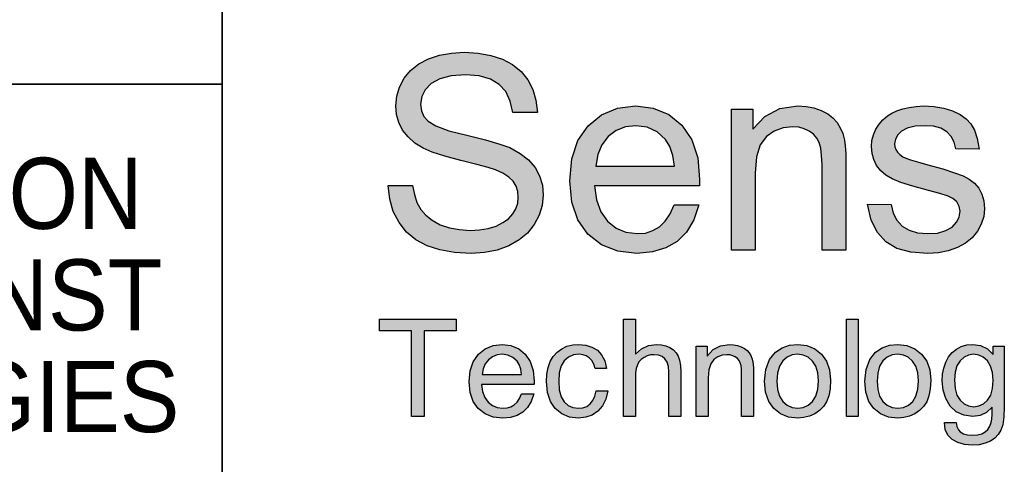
# Paper-space layout 'Sheet1' of a CAD drawing. Header units: millimetres. Extents: x 0 to 756, y -181 to 613.
# Tile 6 of 22: x 494 to 519, y 66 to 78. Entities that reach past the tile are written whole.
import ezdxf

# ---------------------------------------------------------------- set-up
doc = ezdxf.new("R2010")
doc.units = ezdxf.units.MM
doc.layers.add('SLD-0', color=7, linetype='Continuous')
doc.styles.add('SLDTEXTSTYLE1', font='SWISOP1.TTF', dxfattribs={"width": 0.94})

psp = doc.layouts.new('Sheet1')

# ---------------------------------------------------------------- hatches: boundary and pattern name
at = {"linetype": 'Continuous'}
for points in [[(506.949, 75.592), (506.984, 75.285), (506.359, 75.285), (506.299, 75.572), (506.183, 75.809), (506.016, 75.99), (505.795, 76.126), (505.507, 76.207), (505.16, 76.232), (504.802, 76.207), (504.514, 76.137), (504.298, 76.016), (504.146, 75.859), (504.056, 75.688), (504.026, 75.491), (504.051, 75.325), (504.111, 75.179), (504.217, 75.058), (504.414, 74.942), (504.741, 74.821), (505.2, 74.705), (505.674, 74.589), (506.036, 74.483), (506.288, 74.393), (506.551, 74.247), (506.762, 74.08), (506.924, 73.889), (507.039, 73.677), (507.11, 73.44), (507.13, 73.188), (507.105, 72.931), (507.029, 72.684), (506.903, 72.447), (506.732, 72.231), (506.52, 72.054), (506.258, 71.908), (505.966, 71.797), (505.648, 71.737), (505.311, 71.711), (504.887, 71.737), (504.514, 71.802), (504.192, 71.908), (503.91, 72.059), (503.673, 72.256), (503.481, 72.493), (503.335, 72.775), (503.244, 73.087), (503.209, 73.435), (503.824, 73.435), (503.869, 73.203), (503.935, 73.002), (504.031, 72.825), (504.157, 72.679), (504.318, 72.553), (504.524, 72.442), (504.756, 72.362), (505.008, 72.316), (505.28, 72.296), (505.517, 72.311), (505.739, 72.346), (505.941, 72.407), (506.112, 72.493), (506.253, 72.593), (506.364, 72.714), (506.44, 72.845), (506.485, 72.987), (506.5, 73.133), (506.49, 73.284), (506.445, 73.415), (506.369, 73.541), (506.258, 73.647), (506.112, 73.743), (505.926, 73.828), (505.739, 73.889), (505.447, 73.969), (505.049, 74.07), (504.64, 74.176), (504.323, 74.277), (504.096, 74.378), (503.884, 74.509), (503.708, 74.665), (503.572, 74.836), (503.476, 75.028), (503.416, 75.229), (503.401, 75.446), (503.421, 75.693), (503.491, 75.925), (503.612, 76.147), (503.774, 76.343), (503.98, 76.51), (504.227, 76.636), (504.509, 76.731), (504.812, 76.787), (505.134, 76.807), (505.482, 76.787), (505.805, 76.726), (506.097, 76.63), (506.354, 76.494), (506.571, 76.318), (506.742, 76.111), (506.868, 75.864)], [(512.503, 71.797), (511.899, 71.797), (511.899, 75.365), (512.443, 75.365), (512.443, 74.856), (512.745, 75.184), (513.123, 75.381), (513.577, 75.446), (513.789, 75.431), (513.985, 75.396), (514.172, 75.33), (514.338, 75.244), (514.469, 75.144), (514.575, 75.028), (514.655, 74.892), (514.716, 74.746), (514.761, 74.579), (514.781, 74.438), (514.791, 74.242), (514.797, 73.99), (514.797, 71.797), (514.192, 71.797), (514.192, 73.969), (514.182, 74.191), (514.161, 74.378), (514.121, 74.519), (514.061, 74.635), (513.98, 74.73), (513.869, 74.811), (513.743, 74.872), (513.602, 74.912), (513.451, 74.922), (513.204, 74.897), (512.982, 74.811), (512.786, 74.675), (512.629, 74.463), (512.534, 74.156), (512.503, 73.748)], [(518.125, 74.62), (518.171, 74.357), (517.581, 74.362), (517.536, 74.534), (517.46, 74.675), (517.349, 74.796), (517.198, 74.882), (517.017, 74.932), (516.8, 74.947), (516.548, 74.932), (516.351, 74.887), (516.205, 74.811), (516.109, 74.715), (516.049, 74.604), (516.029, 74.488), (516.039, 74.413), (516.059, 74.342), (516.104, 74.277), (516.16, 74.216), (516.24, 74.161), (516.336, 74.116), (516.432, 74.085), (516.613, 74.03), (516.87, 73.959), (517.254, 73.853), (517.551, 73.758), (517.763, 73.682), (517.919, 73.596), (518.055, 73.491), (518.161, 73.365), (518.241, 73.213), (518.292, 73.042), (518.307, 72.845), (518.287, 72.649), (518.226, 72.457), (518.13, 72.276), (517.994, 72.11), (517.823, 71.974), (517.621, 71.863), (517.39, 71.782), (517.138, 71.732), (516.87, 71.716), (516.442, 71.747), (516.089, 71.842), (515.807, 72.004), (515.595, 72.241), (515.439, 72.558), (515.343, 72.961), (515.943, 72.956), (515.994, 72.735), (516.089, 72.553), (516.22, 72.407), (516.397, 72.301), (516.608, 72.236), (516.865, 72.215), (517.117, 72.231), (517.324, 72.291), (517.485, 72.382), (517.596, 72.503), (517.662, 72.634), (517.687, 72.78), (517.667, 72.906), (517.606, 73.017), (517.506, 73.102), (517.385, 73.163), (517.178, 73.228), (516.891, 73.309), (516.492, 73.415), (516.185, 73.511), (515.968, 73.601), (515.807, 73.692), (515.681, 73.803), (515.575, 73.939), (515.505, 74.09), (515.459, 74.247), (515.444, 74.418), (515.454, 74.574), (515.495, 74.72), (515.555, 74.861), (515.636, 74.987), (515.731, 75.098), (515.852, 75.194), (515.958, 75.265), (516.084, 75.32), (516.235, 75.37), (516.402, 75.411), (516.573, 75.436), (516.76, 75.446), (517.027, 75.431), (517.274, 75.391), (517.495, 75.325), (517.687, 75.234), (517.843, 75.124), (517.964, 74.998), (518.055, 74.836)], [(504.93, 69.758), (504.119, 69.758), (504.119, 67.586), (503.794, 67.586), (503.794, 69.758), (502.982, 69.758), (502.982, 70.048), (504.93, 70.048)], [(509.465, 68.564), (509.465, 67.586), (509.163, 67.586), (509.163, 70.048), (509.465, 70.048), (509.465, 69.166), (509.619, 69.302), (509.796, 69.383), (510, 69.41), (510.126, 69.403), (510.239, 69.375), (510.342, 69.332), (510.431, 69.274), (510.501, 69.201), (510.552, 69.116), (510.587, 69.01), (510.607, 68.879), (510.615, 68.717), (510.615, 67.586), (510.312, 67.586), (510.312, 68.717), (510.302, 68.853), (510.269, 68.964), (510.214, 69.048), (510.141, 69.105), (510.048, 69.138), (509.937, 69.151), (509.849, 69.143), (509.765, 69.121), (509.685, 69.08), (509.614, 69.03), (509.556, 68.967), (509.516, 68.891), (509.488, 68.803), (509.471, 68.692)], [(514.808, 70.048), (515.11, 70.048), (515.11, 67.586), (514.808, 67.586)], [(508.689, 68.992), (508.737, 68.803), (508.445, 68.801), (508.41, 68.911), (508.359, 69), (508.296, 69.07), (508.221, 69.121), (508.135, 69.151), (508.039, 69.161), (507.896, 69.143), (507.772, 69.088), (507.666, 68.997), (507.588, 68.866), (507.54, 68.695), (507.525, 68.481), (507.54, 68.261), (507.586, 68.087), (507.661, 67.956), (507.762, 67.866), (507.883, 67.813), (508.022, 67.795), (508.132, 67.805), (508.233, 67.843), (508.319, 67.903), (508.389, 67.989), (508.44, 68.1), (508.47, 68.239), (508.767, 68.239), (508.717, 68.027), (508.634, 67.853), (508.518, 67.719), (508.374, 67.624), (508.211, 67.566), (508.024, 67.546), (507.797, 67.573), (507.601, 67.651), (507.437, 67.785), (507.313, 67.966), (507.238, 68.196), (507.213, 68.47), (507.225, 68.654), (507.255, 68.823), (507.308, 68.977), (507.384, 69.108), (507.482, 69.216), (507.601, 69.302), (507.734, 69.363), (507.878, 69.398), (508.027, 69.41), (508.208, 69.393), (508.367, 69.345), (508.503, 69.264), (508.611, 69.146)], [(511.312, 68.561), (511.312, 67.586), (511.009, 67.586), (511.009, 69.37), (511.281, 69.37), (511.281, 69.116), (511.433, 69.279), (511.622, 69.378), (511.848, 69.41), (511.954, 69.403), (512.052, 69.385), (512.146, 69.352), (512.229, 69.31), (512.294, 69.259), (512.347, 69.201), (512.388, 69.133), (512.418, 69.06), (512.441, 68.977), (512.451, 68.906), (512.456, 68.808), (512.458, 68.682), (512.458, 67.586), (512.156, 67.586), (512.156, 68.672), (512.151, 68.783), (512.141, 68.876), (512.121, 68.947), (512.09, 69.005), (512.05, 69.053), (511.995, 69.093), (511.932, 69.123), (511.861, 69.143), (511.785, 69.148), (511.662, 69.136), (511.551, 69.093), (511.453, 69.025), (511.375, 68.919), (511.327, 68.765)]]:
    psp.add_hatch(color=7, dxfattribs=at).paths.add_polyline_path(points, flags=0)
h = psp.add_hatch(color=7, dxfattribs=at)
h.paths.add_polyline_path([(511.091, 73.491), (511.091, 73.425), (508.43, 73.425), (508.48, 73.067), (508.591, 72.765), (508.763, 72.528), (508.979, 72.352), (509.226, 72.251), (509.509, 72.215), (509.72, 72.231), (509.907, 72.291), (510.078, 72.387), (510.224, 72.528), (510.345, 72.714), (510.451, 72.946), (511.071, 72.941), (510.945, 72.563), (510.764, 72.256), (510.527, 72.019), (510.234, 71.853), (509.897, 71.752), (509.504, 71.716), (509.02, 71.772), (508.606, 71.933), (508.264, 72.2), (508.007, 72.563), (507.855, 73.012), (507.805, 73.551), (507.855, 74.105), (508.012, 74.574), (508.269, 74.947), (508.606, 75.224), (509.01, 75.391), (509.473, 75.446), (509.917, 75.391), (510.31, 75.229), (510.643, 74.957), (510.895, 74.589), (511.046, 74.131), (511.091, 73.586), (511.091, 73.546)], flags=0)
h.paths.add_polyline_path([(508.616, 74.463), (508.511, 74.216), (508.465, 73.924), (510.456, 73.924), (510.411, 74.196), (510.335, 74.423), (510.229, 74.599), (510.018, 74.791), (509.766, 74.907), (509.478, 74.947), (509.216, 74.917), (508.979, 74.826), (508.778, 74.67)], flags=0)
h = psp.add_hatch(color=7, dxfattribs=at)
h.paths.add_polyline_path([(505.491, 69.161), (505.66, 69.3), (505.861, 69.383), (506.093, 69.41), (506.315, 69.383), (506.512, 69.302), (506.678, 69.166), (506.804, 68.982), (506.879, 68.753), (506.902, 68.481), (506.902, 68.46), (506.902, 68.433), (506.902, 68.4), (505.572, 68.4), (505.597, 68.221), (505.652, 68.07), (505.738, 67.951), (505.846, 67.863), (505.97, 67.813), (506.111, 67.795), (506.217, 67.803), (506.31, 67.833), (506.396, 67.881), (506.469, 67.951), (506.529, 68.045), (506.582, 68.16), (506.892, 68.158), (506.829, 67.969), (506.738, 67.815), (506.62, 67.697), (506.474, 67.614), (506.305, 67.563), (506.108, 67.546), (505.866, 67.573), (505.66, 67.654), (505.488, 67.788), (505.36, 67.969), (505.284, 68.193), (505.259, 68.463), (505.284, 68.74), (505.362, 68.974)], flags=0)
h.paths.add_polyline_path([(505.665, 68.919), (505.612, 68.796), (505.589, 68.649), (506.585, 68.649), (506.562, 68.785), (506.524, 68.899), (506.471, 68.987), (506.365, 69.083), (506.239, 69.141), (506.096, 69.161), (505.965, 69.146), (505.846, 69.1), (505.745, 69.022)], flags=0)
h = psp.add_hatch(color=7, dxfattribs=at)
h.paths.add_polyline_path([(512.971, 67.785), (512.843, 67.969), (512.764, 68.201), (512.739, 68.478), (512.769, 68.78), (512.863, 69.025), (513.014, 69.211), (513.18, 69.322), (513.367, 69.388), (513.576, 69.41), (513.805, 69.383), (514.007, 69.302), (514.176, 69.168), (514.307, 68.987), (514.385, 68.765), (514.41, 68.503), (514.397, 68.289), (514.365, 68.11), (514.307, 67.961), (514.229, 67.84), (514.128, 67.737), (514.007, 67.654), (513.871, 67.593), (513.727, 67.558), (513.576, 67.546), (513.341, 67.573), (513.14, 67.651)], flags=0)
h.paths.add_polyline_path([(513.198, 68.992), (513.115, 68.859), (513.067, 68.687), (513.049, 68.478), (513.067, 68.269), (513.115, 68.097), (513.198, 67.966), (513.306, 67.871), (513.432, 67.815), (513.576, 67.795), (513.717, 67.815), (513.843, 67.871), (513.951, 67.966), (514.034, 68.1), (514.082, 68.274), (514.1, 68.488), (514.082, 68.692), (514.032, 68.859), (513.949, 68.99), (513.84, 69.085), (513.717, 69.141), (513.576, 69.161), (513.432, 69.143), (513.306, 69.085)], flags=0)
h = psp.add_hatch(color=7, dxfattribs=at)
h.paths.add_polyline_path([(515.717, 69.322), (515.903, 69.388), (516.112, 69.41), (516.342, 69.383), (516.543, 69.302), (516.712, 69.168), (516.843, 68.987), (516.921, 68.765), (516.946, 68.503), (516.934, 68.289), (516.901, 68.11), (516.843, 67.961), (516.765, 67.84), (516.664, 67.737), (516.543, 67.654), (516.407, 67.593), (516.263, 67.558), (516.112, 67.546), (515.878, 67.573), (515.676, 67.651), (515.507, 67.785), (515.379, 67.969), (515.301, 68.201), (515.276, 68.478), (515.306, 68.78), (515.399, 69.025), (515.55, 69.211)], flags=0)
h.paths.add_polyline_path([(515.843, 69.085), (515.734, 68.992), (515.651, 68.859), (515.603, 68.687), (515.586, 68.478), (515.603, 68.269), (515.651, 68.097), (515.734, 67.966), (515.843, 67.871), (515.969, 67.815), (516.112, 67.795), (516.253, 67.815), (516.379, 67.871), (516.488, 67.966), (516.571, 68.1), (516.619, 68.274), (516.636, 68.488), (516.619, 68.692), (516.568, 68.859), (516.485, 68.99), (516.377, 69.085), (516.253, 69.141), (516.112, 69.161), (515.969, 69.143)], flags=0)
h = psp.add_hatch(color=7, dxfattribs=at)
h.paths.add_polyline_path([(518.528, 69.156), (518.528, 69.37), (518.808, 69.37), (518.808, 67.828), (518.798, 67.576), (518.77, 67.379), (518.722, 67.238), (518.654, 67.13), (518.566, 67.039), (518.455, 66.963), (518.322, 66.908), (518.171, 66.873), (518.002, 66.863), (517.803, 66.878), (517.631, 66.926), (517.485, 67.006), (517.377, 67.117), (517.314, 67.261), (517.296, 67.437), (517.591, 67.432), (517.609, 67.329), (517.644, 67.251), (517.692, 67.195), (517.777, 67.15), (517.878, 67.122), (517.999, 67.112), (518.13, 67.122), (518.236, 67.15), (518.324, 67.195), (518.392, 67.261), (518.443, 67.339), (518.478, 67.432), (518.491, 67.515), (518.498, 67.644), (518.501, 67.82), (518.357, 67.689), (518.193, 67.611), (518.007, 67.586), (517.78, 67.616), (517.591, 67.704), (517.437, 67.851), (517.326, 68.04), (517.258, 68.251), (517.236, 68.488), (517.246, 68.654), (517.276, 68.811), (517.329, 68.959), (517.399, 69.093), (517.488, 69.204), (517.596, 69.292), (517.719, 69.357), (517.858, 69.398), (518.009, 69.41), (518.206, 69.383), (518.38, 69.297)], flags=0)
h.paths.add_polyline_path([(518.508, 68.7), (518.46, 68.864), (518.38, 68.995), (518.276, 69.085), (518.16, 69.141), (518.029, 69.161), (517.903, 69.141), (517.788, 69.088), (517.687, 68.997), (517.609, 68.869), (517.563, 68.707), (517.546, 68.511), (517.561, 68.297), (517.609, 68.125), (517.687, 67.997), (517.788, 67.908), (517.903, 67.853), (518.034, 67.835), (518.166, 67.853), (518.284, 67.908), (518.385, 67.997), (518.463, 68.123), (518.511, 68.292), (518.526, 68.501)], flags=0)

# ---------------------------------------------------------------- linework, layer by layer
at = {"color": 7, "linetype": 'Continuous', "lineweight": 35}
for p, q in [((499, 86), (499, 10)), ((404, 76), (499, 76))]:
    psp.add_line(p, q, dxfattribs=at)
at = {"layer": 'SLD-0', "color": 7}
for p, q in [((504.812, 76.787), (505.134, 76.807)), ((505.134, 76.807), (505.482, 76.787)), ((503.98, 76.51), (504.227, 76.636)), ((504.227, 76.636), (504.509, 76.731)), ((504.509, 76.731), (504.812, 76.787)), ((505.482, 76.787), (505.805, 76.726)), ((505.805, 76.726), (506.097, 76.63)), ((506.097, 76.63), (506.354, 76.494)), ((503.612, 76.147), (503.774, 76.343)), ((503.774, 76.343), (503.98, 76.51)), ((506.354, 76.494), (506.571, 76.318)), ((506.571, 76.318), (506.742, 76.111)), ((503.491, 75.925), (503.612, 76.147)), ((504.514, 76.137), (504.298, 76.016)), ((504.802, 76.207), (504.514, 76.137)), ((505.16, 76.232), (504.802, 76.207)), ((505.507, 76.207), (505.16, 76.232)), ((505.795, 76.126), (505.507, 76.207)), ((506.016, 75.99), (505.795, 76.126)), ((506.742, 76.111), (506.868, 75.864)), ((503.421, 75.693), (503.491, 75.925)), ((504.146, 75.859), (504.056, 75.688)), ((504.298, 76.016), (504.146, 75.859)), ((506.183, 75.809), (506.016, 75.99)), ((506.299, 75.572), (506.183, 75.809)), ((506.868, 75.864), (506.949, 75.592)), ((503.401, 75.446), (503.421, 75.693)), ((504.056, 75.688), (504.026, 75.491)), ((506.359, 75.285), (506.299, 75.572)), ((506.949, 75.592), (506.984, 75.285)), ((503.416, 75.229), (503.401, 75.446)), ((504.026, 75.491), (504.051, 75.325)), ((504.051, 75.325), (504.111, 75.179)), ((508.606, 75.224), (509.01, 75.391)), ((509.01, 75.391), (509.473, 75.446)), ((509.473, 75.446), (509.917, 75.391)), ((509.917, 75.391), (510.31, 75.229)), ((511.899, 71.797), (511.899, 75.365)), ((511.899, 75.365), (512.443, 75.365)), ((512.443, 75.365), (512.443, 74.856)), ((512.745, 75.184), (513.123, 75.381)), ((513.123, 75.381), (513.577, 75.446)), ((513.577, 75.446), (513.789, 75.431)), ((513.789, 75.431), (513.985, 75.396)), ((513.985, 75.396), (514.172, 75.33)), ((514.172, 75.33), (514.338, 75.244)), ((515.958, 75.265), (516.084, 75.32)), ((516.084, 75.32), (516.235, 75.37)), ((516.235, 75.37), (516.402, 75.411)), ((516.402, 75.411), (516.573, 75.436)), ((516.573, 75.436), (516.76, 75.446)), ((516.76, 75.446), (517.027, 75.431)), ((517.027, 75.431), (517.274, 75.391)), ((517.274, 75.391), (517.495, 75.325)), ((517.495, 75.325), (517.687, 75.234)), ((503.476, 75.028), (503.416, 75.229)), ((504.111, 75.179), (504.217, 75.058)), ((504.217, 75.058), (504.414, 74.942)), ((506.984, 75.285), (506.359, 75.285)), ((508.269, 74.947), (508.606, 75.224)), ((510.31, 75.229), (510.643, 74.957)), ((512.443, 74.856), (512.745, 75.184)), ((514.338, 75.244), (514.469, 75.144)), ((514.469, 75.144), (514.575, 75.028)), ((515.636, 74.987), (515.731, 75.098)), ((515.731, 75.098), (515.852, 75.194)), ((515.852, 75.194), (515.958, 75.265)), ((517.687, 75.234), (517.843, 75.124)), ((517.843, 75.124), (517.964, 74.998)), ((503.572, 74.836), (503.476, 75.028)), ((503.708, 74.665), (503.572, 74.836)), ((504.414, 74.942), (504.741, 74.821)), ((504.741, 74.821), (505.2, 74.705)), ((508.012, 74.574), (508.269, 74.947)), ((508.979, 74.826), (508.778, 74.67)), ((509.216, 74.917), (508.979, 74.826)), ((509.478, 74.947), (509.216, 74.917)), ((509.766, 74.907), (509.478, 74.947)), ((510.018, 74.791), (509.766, 74.907)), ((510.643, 74.957), (510.895, 74.589)), ((512.982, 74.811), (512.786, 74.675)), ((513.204, 74.897), (512.982, 74.811)), ((513.451, 74.922), (513.204, 74.897)), ((513.602, 74.912), (513.451, 74.922)), ((513.743, 74.872), (513.602, 74.912)), ((513.869, 74.811), (513.743, 74.872)), ((513.98, 74.73), (513.869, 74.811)), ((514.575, 75.028), (514.655, 74.892)), ((514.655, 74.892), (514.716, 74.746)), ((515.495, 74.72), (515.555, 74.861)), ((515.555, 74.861), (515.636, 74.987)), ((516.205, 74.811), (516.109, 74.715)), ((516.351, 74.887), (516.205, 74.811)), ((516.548, 74.932), (516.351, 74.887)), ((516.8, 74.947), (516.548, 74.932)), ((517.017, 74.932), (516.8, 74.947)), ((517.198, 74.882), (517.017, 74.932)), ((517.349, 74.796), (517.198, 74.882)), ((517.964, 74.998), (518.055, 74.836)), ((518.055, 74.836), (518.125, 74.62)), ((503.884, 74.509), (503.708, 74.665)), ((505.2, 74.705), (505.674, 74.589)), ((505.674, 74.589), (506.036, 74.483)), ((507.855, 74.105), (508.012, 74.574)), ((508.778, 74.67), (508.616, 74.463)), ((510.229, 74.599), (510.018, 74.791)), ((510.335, 74.423), (510.229, 74.599)), ((510.895, 74.589), (511.046, 74.131)), ((512.786, 74.675), (512.629, 74.463)), ((514.061, 74.635), (513.98, 74.73)), ((514.121, 74.519), (514.061, 74.635)), ((514.716, 74.746), (514.761, 74.579)), ((514.761, 74.579), (514.781, 74.438)), ((515.444, 74.418), (515.454, 74.574)), ((515.454, 74.574), (515.495, 74.72)), ((516.049, 74.604), (516.029, 74.488)), ((516.109, 74.715), (516.049, 74.604)), ((517.46, 74.675), (517.349, 74.796)), ((517.536, 74.534), (517.46, 74.675)), ((518.125, 74.62), (518.171, 74.357)), ((504.096, 74.378), (503.884, 74.509)), ((504.323, 74.277), (504.096, 74.378)), ((506.036, 74.483), (506.288, 74.393)), ((506.288, 74.393), (506.551, 74.247)), ((508.616, 74.463), (508.511, 74.216)), ((510.411, 74.196), (510.335, 74.423)), ((512.629, 74.463), (512.534, 74.156)), ((514.161, 74.378), (514.121, 74.519)), ((514.182, 74.191), (514.161, 74.378)), ((514.781, 74.438), (514.791, 74.242)), ((515.459, 74.247), (515.444, 74.418)), ((516.029, 74.488), (516.039, 74.413)), ((516.039, 74.413), (516.059, 74.342)), ((516.059, 74.342), (516.104, 74.277)), ((517.581, 74.362), (517.536, 74.534)), ((518.171, 74.357), (517.581, 74.362)), ((504.64, 74.176), (504.323, 74.277)), ((505.049, 74.07), (504.64, 74.176)), ((505.447, 73.969), (505.049, 74.07)), ((506.551, 74.247), (506.762, 74.08)), ((506.762, 74.08), (506.924, 73.889)), ((507.805, 73.551), (507.855, 74.105)), ((508.511, 74.216), (508.465, 73.924)), ((510.456, 73.924), (510.411, 74.196)), ((511.046, 74.131), (511.091, 73.586)), ((512.534, 74.156), (512.503, 73.748)), ((514.192, 73.969), (514.182, 74.191)), ((514.791, 74.242), (514.797, 73.99)), ((515.505, 74.09), (515.459, 74.247)), ((515.575, 73.939), (515.505, 74.09)), ((516.104, 74.277), (516.16, 74.216)), ((516.16, 74.216), (516.24, 74.161)), ((516.24, 74.161), (516.336, 74.116)), ((516.336, 74.116), (516.432, 74.085)), ((516.432, 74.085), (516.613, 74.03)), ((505.739, 73.889), (505.447, 73.969)), ((505.926, 73.828), (505.739, 73.889)), ((506.112, 73.743), (505.926, 73.828)), ((506.924, 73.889), (507.039, 73.677)), ((508.465, 73.924), (510.456, 73.924)), ((514.192, 71.797), (514.192, 73.969)), ((514.797, 73.99), (514.797, 71.797)), ((515.681, 73.803), (515.575, 73.939)), ((515.807, 73.692), (515.681, 73.803)), ((516.613, 74.03), (516.87, 73.959)), ((516.87, 73.959), (517.254, 73.853)), ((517.254, 73.853), (517.551, 73.758)), ((506.258, 73.647), (506.112, 73.743)), ((506.369, 73.541), (506.258, 73.647)), ((507.039, 73.677), (507.11, 73.44)), ((511.091, 73.586), (511.091, 73.546)), ((512.503, 73.748), (512.503, 71.797)), ((515.968, 73.601), (515.807, 73.692)), ((516.185, 73.511), (515.968, 73.601)), ((517.551, 73.758), (517.763, 73.682)), ((517.763, 73.682), (517.919, 73.596)), ((517.919, 73.596), (518.055, 73.491)), ((503.209, 73.435), (503.824, 73.435)), ((503.244, 73.087), (503.209, 73.435)), ((503.824, 73.435), (503.869, 73.203)), ((506.445, 73.415), (506.369, 73.541)), ((506.49, 73.284), (506.445, 73.415)), ((507.11, 73.44), (507.13, 73.188)), ((507.855, 73.012), (507.805, 73.551)), ((511.091, 73.425), (508.43, 73.425)), ((508.43, 73.425), (508.48, 73.067)), ((511.091, 73.546), (511.091, 73.491)), ((511.091, 73.491), (511.091, 73.425)), ((516.492, 73.415), (516.185, 73.511)), ((516.891, 73.309), (516.492, 73.415)), ((517.178, 73.228), (516.891, 73.309)), ((518.055, 73.491), (518.161, 73.365)), ((518.161, 73.365), (518.241, 73.213)), ((503.335, 72.775), (503.244, 73.087)), ((503.869, 73.203), (503.935, 73.002)), ((506.485, 72.987), (506.5, 73.133)), ((506.5, 73.133), (506.49, 73.284)), ((507.13, 73.188), (507.105, 72.931)), ((508.48, 73.067), (508.591, 72.765)), ((517.385, 73.163), (517.178, 73.228)), ((517.506, 73.102), (517.385, 73.163)), ((517.606, 73.017), (517.506, 73.102)), ((518.241, 73.213), (518.292, 73.042)), ((503.935, 73.002), (504.031, 72.825)), ((504.031, 72.825), (504.157, 72.679)), ((506.364, 72.714), (506.44, 72.845)), ((506.44, 72.845), (506.485, 72.987)), ((507.105, 72.931), (507.029, 72.684)), ((508.007, 72.563), (507.855, 73.012)), ((510.345, 72.714), (510.451, 72.946)), ((510.451, 72.946), (511.071, 72.941)), ((511.071, 72.941), (510.945, 72.563)), ((515.343, 72.961), (515.943, 72.956)), ((515.439, 72.558), (515.343, 72.961)), ((515.943, 72.956), (515.994, 72.735)), ((517.667, 72.906), (517.606, 73.017)), ((517.687, 72.78), (517.667, 72.906)), ((518.307, 72.845), (518.287, 72.649)), ((518.292, 73.042), (518.307, 72.845)), ((503.481, 72.493), (503.335, 72.775)), ((504.157, 72.679), (504.318, 72.553)), ((506.112, 72.493), (506.253, 72.593)), ((506.253, 72.593), (506.364, 72.714)), ((507.029, 72.684), (506.903, 72.447)), ((508.264, 72.2), (508.007, 72.563)), ((508.591, 72.765), (508.763, 72.528)), ((510.224, 72.528), (510.345, 72.714)), ((510.945, 72.563), (510.764, 72.256)), ((515.595, 72.241), (515.439, 72.558)), ((515.994, 72.735), (516.089, 72.553)), ((517.596, 72.503), (517.662, 72.634)), ((517.662, 72.634), (517.687, 72.78)), ((518.287, 72.649), (518.226, 72.457)), ((503.673, 72.256), (503.481, 72.493)), ((504.318, 72.553), (504.524, 72.442)), ((504.524, 72.442), (504.756, 72.362)), ((504.756, 72.362), (505.008, 72.316)), ((505.008, 72.316), (505.28, 72.296)), ((505.28, 72.296), (505.517, 72.311)), ((505.517, 72.311), (505.739, 72.346)), ((505.739, 72.346), (505.941, 72.407)), ((505.941, 72.407), (506.112, 72.493)), ((506.903, 72.447), (506.732, 72.231)), ((508.763, 72.528), (508.979, 72.352)), ((508.979, 72.352), (509.226, 72.251)), ((509.907, 72.291), (510.078, 72.387)), ((510.078, 72.387), (510.224, 72.528)), ((516.089, 72.553), (516.22, 72.407)), ((516.22, 72.407), (516.397, 72.301)), ((517.324, 72.291), (517.485, 72.382)), ((517.485, 72.382), (517.596, 72.503)), ((518.226, 72.457), (518.13, 72.276)), ((503.91, 72.059), (503.673, 72.256)), ((504.192, 71.908), (503.91, 72.059)), ((506.732, 72.231), (506.52, 72.054)), ((508.606, 71.933), (508.264, 72.2)), ((509.226, 72.251), (509.509, 72.215)), ((509.509, 72.215), (509.72, 72.231)), ((509.72, 72.231), (509.907, 72.291)), ((510.764, 72.256), (510.527, 72.019)), ((515.807, 72.004), (515.595, 72.241)), ((516.397, 72.301), (516.608, 72.236)), ((516.608, 72.236), (516.865, 72.215)), ((516.865, 72.215), (517.117, 72.231)), ((517.117, 72.231), (517.324, 72.291)), ((517.994, 72.11), (517.823, 71.974)), ((518.13, 72.276), (517.994, 72.11)), ((504.514, 71.802), (504.192, 71.908)), ((506.258, 71.908), (505.966, 71.797)), ((506.52, 72.054), (506.258, 71.908)), ((509.02, 71.772), (508.606, 71.933)), ((510.234, 71.853), (509.897, 71.752)), ((510.527, 72.019), (510.234, 71.853)), ((516.089, 71.842), (515.807, 72.004)), ((516.442, 71.747), (516.089, 71.842)), ((517.621, 71.863), (517.39, 71.782)), ((517.823, 71.974), (517.621, 71.863)), ((504.887, 71.737), (504.514, 71.802)), ((505.311, 71.711), (504.887, 71.737)), ((505.648, 71.737), (505.311, 71.711)), ((505.966, 71.797), (505.648, 71.737)), ((509.504, 71.716), (509.02, 71.772)), ((509.897, 71.752), (509.504, 71.716)), ((512.503, 71.797), (511.899, 71.797)), ((514.797, 71.797), (514.192, 71.797)), ((516.87, 71.716), (516.442, 71.747)), ((517.138, 71.732), (516.87, 71.716)), ((517.39, 71.782), (517.138, 71.732)), ((502.982, 69.758), (502.982, 70.048)), ((502.982, 70.048), (504.93, 70.048)), ((504.93, 70.048), (504.93, 69.758)), ((509.163, 67.586), (509.163, 70.048)), ((509.163, 70.048), (509.465, 70.048)), ((509.465, 70.048), (509.465, 69.166)), ((514.808, 67.586), (514.808, 70.048)), ((514.808, 70.048), (515.11, 70.048)), ((515.11, 70.048), (515.11, 67.586)), ((503.794, 69.758), (502.982, 69.758)), ((503.794, 67.586), (503.794, 69.758)), ((504.93, 69.758), (504.119, 69.758)), ((504.119, 69.758), (504.119, 67.586)), ((505.66, 69.3), (505.861, 69.383)), ((505.861, 69.383), (506.093, 69.41)), ((506.093, 69.41), (506.315, 69.383)), ((506.315, 69.383), (506.512, 69.302)), ((507.601, 69.302), (507.734, 69.363)), ((507.734, 69.363), (507.878, 69.398)), ((507.878, 69.398), (508.027, 69.41)), ((508.027, 69.41), (508.208, 69.393)), ((508.208, 69.393), (508.367, 69.345)), ((508.367, 69.345), (508.503, 69.264)), ((509.619, 69.302), (509.796, 69.383)), ((509.796, 69.383), (510, 69.41)), ((510, 69.41), (510.126, 69.403)), ((510.126, 69.403), (510.239, 69.375)), ((510.239, 69.375), (510.342, 69.332)), ((510.342, 69.332), (510.431, 69.274)), ((511.009, 67.586), (511.009, 69.37)), ((511.009, 69.37), (511.281, 69.37)), ((511.281, 69.37), (511.281, 69.116)), ((511.433, 69.279), (511.622, 69.378)), ((511.622, 69.378), (511.848, 69.41)), ((511.848, 69.41), (511.954, 69.403)), ((511.954, 69.403), (512.052, 69.385)), ((512.052, 69.385), (512.146, 69.352)), ((512.146, 69.352), (512.229, 69.31)), ((513.014, 69.211), (513.18, 69.322)), ((513.18, 69.322), (513.367, 69.388)), ((513.367, 69.388), (513.576, 69.41)), ((513.576, 69.41), (513.805, 69.383)), ((513.805, 69.383), (514.007, 69.302)), ((515.55, 69.211), (515.717, 69.322)), ((515.717, 69.322), (515.903, 69.388)), ((515.903, 69.388), (516.112, 69.41)), ((516.112, 69.41), (516.342, 69.383)), ((516.342, 69.383), (516.543, 69.302)), ((517.596, 69.292), (517.719, 69.357)), ((517.719, 69.357), (517.858, 69.398)), ((517.858, 69.398), (518.009, 69.41)), ((518.009, 69.41), (518.206, 69.383)), ((518.206, 69.383), (518.38, 69.297)), ((518.528, 69.156), (518.528, 69.37)), ((518.528, 69.37), (518.808, 69.37)), ((518.808, 69.37), (518.808, 67.828)), ((505.362, 68.974), (505.491, 69.161)), ((505.491, 69.161), (505.66, 69.3)), ((505.846, 69.1), (505.745, 69.022)), ((505.965, 69.146), (505.846, 69.1)), ((506.096, 69.161), (505.965, 69.146)), ((506.239, 69.141), (506.096, 69.161)), ((506.365, 69.083), (506.239, 69.141)), ((506.471, 68.987), (506.365, 69.083)), ((506.512, 69.302), (506.678, 69.166)), ((506.678, 69.166), (506.804, 68.982)), ((507.308, 68.977), (507.384, 69.108)), ((507.384, 69.108), (507.482, 69.216)), ((507.482, 69.216), (507.601, 69.302)), ((507.772, 69.088), (507.666, 68.997)), ((507.896, 69.143), (507.772, 69.088)), ((508.039, 69.161), (507.896, 69.143)), ((508.135, 69.151), (508.039, 69.161)), ((508.221, 69.121), (508.135, 69.151)), ((508.296, 69.07), (508.221, 69.121)), ((508.359, 69), (508.296, 69.07)), ((508.503, 69.264), (508.611, 69.146)), ((508.611, 69.146), (508.689, 68.992)), ((509.465, 69.166), (509.619, 69.302)), ((509.685, 69.08), (509.614, 69.03)), ((509.765, 69.121), (509.685, 69.08)), ((509.849, 69.143), (509.765, 69.121)), ((509.937, 69.151), (509.849, 69.143)), ((510.048, 69.138), (509.937, 69.151)), ((510.141, 69.105), (510.048, 69.138)), ((510.214, 69.048), (510.141, 69.105)), ((510.431, 69.274), (510.501, 69.201)), ((510.501, 69.201), (510.552, 69.116)), ((510.552, 69.116), (510.587, 69.01)), ((511.281, 69.116), (511.433, 69.279)), ((511.551, 69.093), (511.453, 69.025)), ((511.662, 69.136), (511.551, 69.093)), ((511.785, 69.148), (511.662, 69.136)), ((511.861, 69.143), (511.785, 69.148)), ((511.932, 69.123), (511.861, 69.143)), ((511.995, 69.093), (511.932, 69.123)), ((512.05, 69.053), (511.995, 69.093)), ((512.229, 69.31), (512.294, 69.259)), ((512.294, 69.259), (512.347, 69.201)), ((512.347, 69.201), (512.388, 69.133)), ((512.388, 69.133), (512.418, 69.06)), ((512.863, 69.025), (513.014, 69.211)), ((513.306, 69.085), (513.198, 68.992)), ((513.432, 69.143), (513.306, 69.085)), ((513.576, 69.161), (513.432, 69.143)), ((513.717, 69.141), (513.576, 69.161)), ((513.84, 69.085), (513.717, 69.141)), ((513.949, 68.99), (513.84, 69.085)), ((514.007, 69.302), (514.176, 69.168)), ((514.176, 69.168), (514.307, 68.987)), ((515.399, 69.025), (515.55, 69.211)), ((515.843, 69.085), (515.734, 68.992)), ((515.969, 69.143), (515.843, 69.085)), ((516.112, 69.161), (515.969, 69.143)), ((516.253, 69.141), (516.112, 69.161)), ((516.377, 69.085), (516.253, 69.141)), ((516.485, 68.99), (516.377, 69.085)), ((516.543, 69.302), (516.712, 69.168)), ((516.712, 69.168), (516.843, 68.987)), ((517.329, 68.959), (517.399, 69.093)), ((517.399, 69.093), (517.488, 69.204)), ((517.488, 69.204), (517.596, 69.292)), ((517.788, 69.088), (517.687, 68.997)), ((517.903, 69.141), (517.788, 69.088)), ((518.029, 69.161), (517.903, 69.141)), ((518.16, 69.141), (518.029, 69.161)), ((518.276, 69.085), (518.16, 69.141)), ((518.38, 68.995), (518.276, 69.085)), ((518.38, 69.297), (518.528, 69.156)), ((505.284, 68.74), (505.362, 68.974)), ((505.665, 68.919), (505.612, 68.796)), ((505.745, 69.022), (505.665, 68.919)), ((506.524, 68.899), (506.471, 68.987)), ((506.562, 68.785), (506.524, 68.899)), ((506.804, 68.982), (506.879, 68.753)), ((507.225, 68.654), (507.255, 68.823)), ((507.255, 68.823), (507.308, 68.977)), ((507.588, 68.866), (507.54, 68.695)), ((507.666, 68.997), (507.588, 68.866)), ((508.41, 68.911), (508.359, 69)), ((508.445, 68.801), (508.41, 68.911)), ((508.689, 68.992), (508.737, 68.803)), ((509.516, 68.891), (509.488, 68.803)), ((509.556, 68.967), (509.516, 68.891)), ((509.614, 69.03), (509.556, 68.967)), ((510.269, 68.964), (510.214, 69.048)), ((510.302, 68.853), (510.269, 68.964)), ((510.312, 68.717), (510.302, 68.853)), ((510.587, 69.01), (510.607, 68.879)), ((510.607, 68.879), (510.615, 68.717)), ((511.375, 68.919), (511.327, 68.765)), ((511.453, 69.025), (511.375, 68.919)), ((512.09, 69.005), (512.05, 69.053)), ((512.121, 68.947), (512.09, 69.005)), ((512.141, 68.876), (512.121, 68.947)), ((512.151, 68.783), (512.141, 68.876)), ((512.418, 69.06), (512.441, 68.977)), ((512.441, 68.977), (512.451, 68.906)), ((512.451, 68.906), (512.456, 68.808)), ((512.769, 68.78), (512.863, 69.025)), ((513.115, 68.859), (513.067, 68.687)), ((513.198, 68.992), (513.115, 68.859)), ((514.032, 68.859), (513.949, 68.99)), ((514.082, 68.692), (514.032, 68.859)), ((514.307, 68.987), (514.385, 68.765)), ((515.306, 68.78), (515.399, 69.025)), ((515.651, 68.859), (515.603, 68.687)), ((515.734, 68.992), (515.651, 68.859)), ((516.568, 68.859), (516.485, 68.99)), ((516.619, 68.692), (516.568, 68.859)), ((516.843, 68.987), (516.921, 68.765)), ((517.276, 68.811), (517.329, 68.959)), ((517.609, 68.869), (517.563, 68.707)), ((517.687, 68.997), (517.609, 68.869)), ((518.46, 68.864), (518.38, 68.995)), ((518.508, 68.7), (518.46, 68.864)), ((505.259, 68.463), (505.284, 68.74)), ((505.612, 68.796), (505.589, 68.649)), ((505.589, 68.649), (506.585, 68.649)), ((506.585, 68.649), (506.562, 68.785)), ((506.879, 68.753), (506.902, 68.481)), ((507.213, 68.47), (507.225, 68.654)), ((507.54, 68.695), (507.525, 68.481)), ((508.737, 68.803), (508.445, 68.801)), ((509.471, 68.692), (509.465, 68.564)), ((509.488, 68.803), (509.471, 68.692)), ((510.312, 67.586), (510.312, 68.717)), ((510.615, 68.717), (510.615, 67.586)), ((511.327, 68.765), (511.312, 68.561)), ((512.156, 68.672), (512.151, 68.783)), ((512.156, 67.586), (512.156, 68.672)), ((512.456, 68.808), (512.458, 68.682)), ((512.458, 68.682), (512.458, 67.586)), ((512.739, 68.478), (512.769, 68.78)), ((513.067, 68.687), (513.049, 68.478)), ((514.1, 68.488), (514.082, 68.692)), ((514.385, 68.765), (514.41, 68.503)), ((515.276, 68.478), (515.306, 68.78)), ((515.603, 68.687), (515.586, 68.478)), ((516.636, 68.488), (516.619, 68.692)), ((516.921, 68.765), (516.946, 68.503)), ((517.236, 68.488), (517.246, 68.654)), ((517.246, 68.654), (517.276, 68.811)), ((517.563, 68.707), (517.546, 68.511)), ((518.526, 68.501), (518.508, 68.7)), ((505.284, 68.193), (505.259, 68.463)), ((506.902, 68.4), (505.572, 68.4)), ((505.572, 68.4), (505.597, 68.221)), ((506.902, 68.481), (506.902, 68.46)), ((506.902, 68.46), (506.902, 68.433)), ((506.902, 68.433), (506.902, 68.4)), ((507.238, 68.196), (507.213, 68.47)), ((507.525, 68.481), (507.54, 68.261)), ((509.465, 68.564), (509.465, 67.586)), ((511.312, 68.561), (511.312, 67.586)), ((512.764, 68.201), (512.739, 68.478)), ((513.049, 68.478), (513.067, 68.269)), ((514.082, 68.274), (514.1, 68.488)), ((514.41, 68.503), (514.397, 68.289)), ((515.301, 68.201), (515.276, 68.478)), ((515.586, 68.478), (515.603, 68.269)), ((516.619, 68.274), (516.636, 68.488)), ((516.946, 68.503), (516.934, 68.289)), ((517.258, 68.251), (517.236, 68.488)), ((517.546, 68.511), (517.561, 68.297)), ((518.511, 68.292), (518.526, 68.501)), ((505.36, 67.969), (505.284, 68.193)), ((505.597, 68.221), (505.652, 68.07)), ((505.652, 68.07), (505.738, 67.951)), ((506.529, 68.045), (506.582, 68.16)), ((506.582, 68.16), (506.892, 68.158)), ((506.892, 68.158), (506.829, 67.969)), ((507.313, 67.966), (507.238, 68.196)), ((507.54, 68.261), (507.586, 68.087)), ((507.586, 68.087), (507.661, 67.956)), ((508.389, 67.989), (508.44, 68.1)), ((508.44, 68.1), (508.47, 68.239)), ((508.47, 68.239), (508.767, 68.239)), ((508.767, 68.239), (508.717, 68.027)), ((512.843, 67.969), (512.764, 68.201)), ((513.067, 68.269), (513.115, 68.097)), ((513.115, 68.097), (513.198, 67.966)), ((513.951, 67.966), (514.034, 68.1)), ((514.034, 68.1), (514.082, 68.274)), ((514.365, 68.11), (514.307, 67.961)), ((514.397, 68.289), (514.365, 68.11)), ((515.379, 67.969), (515.301, 68.201)), ((515.603, 68.269), (515.651, 68.097)), ((515.651, 68.097), (515.734, 67.966)), ((516.488, 67.966), (516.571, 68.1)), ((516.571, 68.1), (516.619, 68.274)), ((516.901, 68.11), (516.843, 67.961)), ((516.934, 68.289), (516.901, 68.11)), ((517.326, 68.04), (517.258, 68.251)), ((517.561, 68.297), (517.609, 68.125)), ((517.609, 68.125), (517.687, 67.997)), ((518.385, 67.997), (518.463, 68.123)), ((518.463, 68.123), (518.511, 68.292)), ((505.488, 67.788), (505.36, 67.969)), ((505.738, 67.951), (505.846, 67.863)), ((505.846, 67.863), (505.97, 67.813)), ((506.217, 67.803), (506.31, 67.833)), ((506.31, 67.833), (506.396, 67.881)), ((506.396, 67.881), (506.469, 67.951)), ((506.469, 67.951), (506.529, 68.045)), ((506.829, 67.969), (506.738, 67.815)), ((507.437, 67.785), (507.313, 67.966)), ((507.661, 67.956), (507.762, 67.866)), ((507.762, 67.866), (507.883, 67.813)), ((508.132, 67.805), (508.233, 67.843)), ((508.233, 67.843), (508.319, 67.903)), ((508.319, 67.903), (508.389, 67.989)), ((508.634, 67.853), (508.518, 67.719)), ((508.717, 68.027), (508.634, 67.853)), ((512.971, 67.785), (512.843, 67.969)), ((513.198, 67.966), (513.306, 67.871)), ((513.306, 67.871), (513.432, 67.815)), ((513.717, 67.815), (513.843, 67.871)), ((513.843, 67.871), (513.951, 67.966)), ((514.229, 67.84), (514.128, 67.737)), ((514.307, 67.961), (514.229, 67.84)), ((515.507, 67.785), (515.379, 67.969)), ((515.734, 67.966), (515.843, 67.871)), ((515.843, 67.871), (515.969, 67.815)), ((516.253, 67.815), (516.379, 67.871)), ((516.379, 67.871), (516.488, 67.966)), ((516.765, 67.84), (516.664, 67.737)), ((516.843, 67.961), (516.765, 67.84)), ((517.437, 67.851), (517.326, 68.04)), ((517.591, 67.704), (517.437, 67.851)), ((517.687, 67.997), (517.788, 67.908)), ((517.788, 67.908), (517.903, 67.853)), ((517.903, 67.853), (518.034, 67.835)), ((518.034, 67.835), (518.166, 67.853)), ((518.166, 67.853), (518.284, 67.908)), ((518.284, 67.908), (518.385, 67.997)), ((518.501, 67.82), (518.357, 67.689)), ((518.498, 67.644), (518.501, 67.82)), ((518.808, 67.828), (518.798, 67.576)), ((504.119, 67.586), (503.794, 67.586)), ((505.66, 67.654), (505.488, 67.788)), ((505.866, 67.573), (505.66, 67.654)), ((506.108, 67.546), (505.866, 67.573)), ((505.97, 67.813), (506.111, 67.795)), ((506.111, 67.795), (506.217, 67.803)), ((506.474, 67.614), (506.305, 67.563)), ((506.62, 67.697), (506.474, 67.614)), ((506.738, 67.815), (506.62, 67.697)), ((507.601, 67.651), (507.437, 67.785)), ((507.797, 67.573), (507.601, 67.651)), ((508.024, 67.546), (507.797, 67.573)), ((507.883, 67.813), (508.022, 67.795)), ((508.022, 67.795), (508.132, 67.805)), ((508.374, 67.624), (508.211, 67.566)), ((508.518, 67.719), (508.374, 67.624)), ((509.465, 67.586), (509.163, 67.586)), ((510.615, 67.586), (510.312, 67.586)), ((511.312, 67.586), (511.009, 67.586)), ((512.458, 67.586), (512.156, 67.586)), ((513.14, 67.651), (512.971, 67.785)), ((513.341, 67.573), (513.14, 67.651)), ((513.576, 67.546), (513.341, 67.573)), ((513.432, 67.815), (513.576, 67.795)), ((513.576, 67.795), (513.717, 67.815)), ((513.871, 67.593), (513.727, 67.558)), ((514.007, 67.654), (513.871, 67.593)), ((514.128, 67.737), (514.007, 67.654)), ((515.11, 67.586), (514.808, 67.586)), ((515.676, 67.651), (515.507, 67.785)), ((515.878, 67.573), (515.676, 67.651)), ((516.112, 67.546), (515.878, 67.573)), ((515.969, 67.815), (516.112, 67.795)), ((516.112, 67.795), (516.253, 67.815)), ((516.407, 67.593), (516.263, 67.558)), ((516.543, 67.654), (516.407, 67.593)), ((516.664, 67.737), (516.543, 67.654)), ((517.78, 67.616), (517.591, 67.704)), ((518.007, 67.586), (517.78, 67.616)), ((518.193, 67.611), (518.007, 67.586)), ((518.357, 67.689), (518.193, 67.611)), ((518.491, 67.515), (518.498, 67.644)), ((518.798, 67.576), (518.77, 67.379)), ((506.305, 67.563), (506.108, 67.546)), ((508.211, 67.566), (508.024, 67.546)), ((513.727, 67.558), (513.576, 67.546)), ((516.263, 67.558), (516.112, 67.546)), ((517.296, 67.437), (517.591, 67.432)), ((517.314, 67.261), (517.296, 67.437)), ((517.591, 67.432), (517.609, 67.329)), ((517.609, 67.329), (517.644, 67.251)), ((518.392, 67.261), (518.443, 67.339)), ((518.443, 67.339), (518.478, 67.432)), ((518.478, 67.432), (518.491, 67.515)), ((518.77, 67.379), (518.722, 67.238)), ((517.377, 67.117), (517.314, 67.261)), ((517.485, 67.006), (517.377, 67.117)), ((517.644, 67.251), (517.692, 67.195)), ((517.692, 67.195), (517.777, 67.15)), ((517.777, 67.15), (517.878, 67.122)), ((517.878, 67.122), (517.999, 67.112)), ((517.999, 67.112), (518.13, 67.122)), ((518.13, 67.122), (518.236, 67.15)), ((518.236, 67.15), (518.324, 67.195)), ((518.324, 67.195), (518.392, 67.261)), ((518.654, 67.13), (518.566, 67.039)), ((518.722, 67.238), (518.654, 67.13)), ((517.631, 66.926), (517.485, 67.006)), ((517.803, 66.878), (517.631, 66.926)), ((518.002, 66.863), (517.803, 66.878)), ((518.171, 66.873), (518.002, 66.863)), ((518.322, 66.908), (518.171, 66.873)), ((518.455, 66.963), (518.322, 66.908)), ((518.566, 67.039), (518.455, 66.963))]:
    psp.add_line(p, q, dxfattribs=at)

# ---------------------------------------------------------------- texts
at = {"color": 7, "linetype": 'Continuous', "lineweight": 0, "char_height": 1.8, "attachment_point": 2, "style": 'SLDTEXTSTYLE1'}
for s, insert in [('NEITHER THIS PRINT NOR THE INFORMATION', (471.784, 74.136)), ('CONTAINED HEREON IS TO BE USED AGAINST', (471.838, 71.564)), (' THE INTERESTS OF SENSATA TECHNOLOGIES', (471.894, 68.991))]:
    psp.add_mtext(s, dxfattribs=dict(at, insert=insert))

doc.saveas('drawing.dxf')
